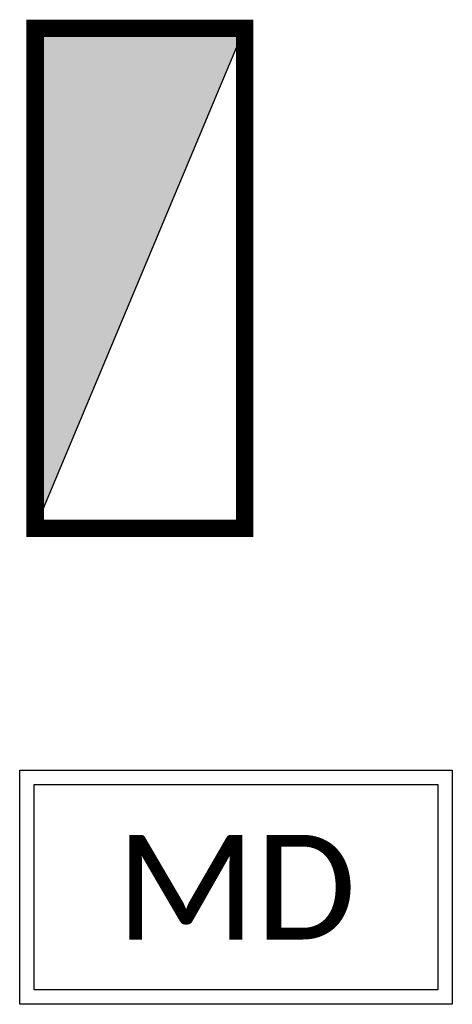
# Model space of a CAD drawing. Extents: x -24342 to 73038, y -9656 to 30949.
# Tile 1 of 118: x -8688 to -8613, y 1777 to 1947. Entities that reach past the tile are written whole.
import ezdxf
from ezdxf.enums import TextEntityAlignment as Align

# ---------------------------------------------------------------- set-up
doc = ezdxf.new("R2010")
doc.units = 0
doc.layers.get('0').update_dxf_attribs({"color": 250})
doc.layers.add('2_INCENDIE', color=30, linetype='Continuous')
doc.styles.add('Isocrate', font='calibri.ttf')
doc.styles.add('xref_legende elcf_01$0$STANDARD', font='arial.ttf')

# ---------------------------------------------------------------- blocks, each defined once
blk = doc.blocks.new('E-AES')
for points in [[(-18.592, 20.15), (18.592, 20.15), (18.592, 0), (-18.592, 0)], [(-17.342, 18.9), (17.342, 18.9), (17.342, 1.25), (-17.342, 1.25)]]:
    blk.add_lwpolyline(points, close=True)
at = {"insert": (0, 10.075), "char_height": 9, "width": 34.68309, "attachment_point": 5, "line_spacing_factor": 0.8, "style": 'Isocrate'}
blk.add_mtext('MD', dxfattribs=at)
blk = doc.blocks.new('xref_legende elcf_01$0$MINI_BAIE_INFO_H')
blk.add_hatch(color=256).paths.add_polyline_path([(-21.5, 9), (21.5, -9), (21.5, 9)])
at = {"const_width": 1.5}
blk.add_lwpolyline([(-21.5, -9), (-21.5, 9), (21.5, 9), (21.5, -9)], close=True, dxfattribs=at)
blk.add_lwpolyline([(-21.5, 9), (21.5, -9), (21.5, 9), (-21.5, 9)])
at = {"style": 'xref_legende elcf_01$0$STANDARD', "width": 0.8, "flags": 4}
blk.add_attdef('MINI BAIE', text='', height=10, dxfattribs=at).set_placement((0.563, 11.603), align=Align.CENTER)

msp = doc.modelspace()

# ---------------------------------------------------------------- block references
at = {"layer": '2_INCENDIE', "xscale": 2, "yscale": 2, "zscale": 2, "rotation": 90}
msp.add_blockref('xref_legende elcf_01$0$MINI_BAIE_INFO_H', (-8667.04, 1902.24), dxfattribs=at)
at = {"layer": '2_INCENDIE', "xscale": 2, "yscale": 2, "zscale": 2}
msp.add_blockref('E-AES', (-8650.52, 1777.32), dxfattribs=at)

doc.saveas('drawing.dxf')
